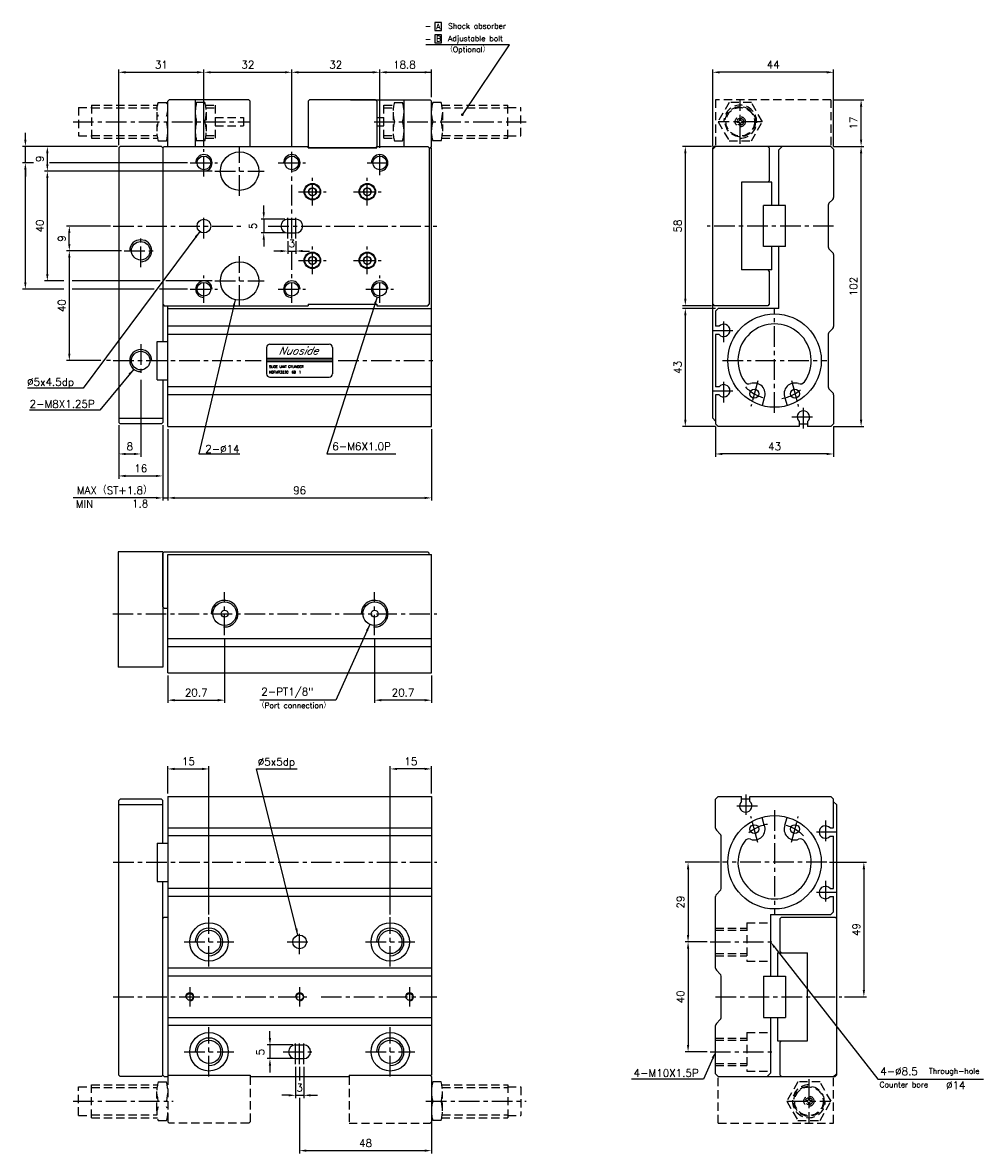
# Model space of a CAD drawing. Extents: x 26 to 583, y 7 to 418.
# Tile 2 of 2: x 233 to 583, y 7 to 418. Entities that reach past the tile are written whole.
import ezdxf
from ezdxf.enums import TextEntityAlignment as Align

# ---------------------------------------------------------------- set-up
doc = ezdxf.new("R2010")
doc.units = 0
doc.header["$LTSCALE"] = 6
doc.header["$MEASUREMENT"] = 0
doc.linetypes.add('CENTER', pattern=[2, 1.25, -0.25, 0.25, -0.25])
doc.linetypes.add('HIDDENX2', pattern=[0.75, 0.5, -0.25])
for name, color, linetype in [('CENTER', 1, 'CENTER'), ('DIM', 3, 'CONTINUOUS'), ('HIDDEN', 3, 'HIDDENX2'), ('PLINE', 2, 'CONTINUOUS')]:
    doc.layers.add(name, color=color, linetype=linetype)
doc.styles.add('AEH', font='SIMPLEX', dxfattribs={"bigfont": 'AE'})

msp = doc.modelspace()

# ---------------------------------------------------------------- linework, layer by layer
at = {"layer": 'CENTER'}
for p, q in [((494.67, 374.37), (494.67, 390.37)), ((251.74, 382.37), (315.84, 382.37)), ((361.39, 382.37), (416.74, 382.37)), ((502.67, 382.37), (486.67, 382.37)), ((299.39, 362.37), (299.39, 372.37)), ((312.39, 355.37), (312.39, 373.37)), ((331.39, 339.89), (331.39, 372.37)), ((363.39, 362.87), (363.39, 371.87)), ((294.39, 367.37), (304.39, 367.37)), ((326.39, 367.37), (336.39, 367.37)), ((358.89, 367.37), (367.89, 367.37)), ((303.39, 364.37), (321.39, 364.37)), ((338.89, 351.87), (338.89, 361.87)), ((358.89, 351.87), (358.89, 361.87)), ((333.89, 356.87), (343.89, 356.87)), ((353.89, 356.87), (363.89, 356.87)), ((299.39, 339.87), (299.39, 348.87)), ((329.89, 339.87), (329.89, 348.87)), ((332.89, 339.87), (332.89, 348.87)), ((266.39, 344.37), (314.03, 344.37)), ((322.84, 344.37), (384.24, 344.37)), ((528.67, 344.37), (482.67, 344.37)), ((276.39, 329.37), (276.39, 341.37)), ((270.39, 335.37), (282.39, 335.37)), ((331.39, 316.37), (331.39, 334.85)), ((338.89, 326.87), (338.89, 336.87)), ((358.89, 326.87), (358.89, 336.87)), ((312.39, 315.37), (312.39, 333.37)), ((333.89, 331.87), (343.89, 331.87)), ((353.89, 331.87), (363.89, 331.87)), ((299.39, 316.37), (299.39, 326.37)), ((363.39, 316.37), (363.39, 326.37)), ((294.39, 321.37), (304.39, 321.37)), ((303.39, 324.37), (321.39, 324.37)), ((326.39, 321.37), (336.39, 321.37)), ((358.39, 321.37), (368.39, 321.37)), ((507.17, 276.37), (507.17, 314.37)), ((488.67, 302.12), (488.67, 310.62)), ((484.42, 306.37), (492.92, 306.37)), ((276.39, 301.37), (276.39, 289.37)), ((266.39, 295.37), (320.24, 295.37)), ((348.24, 295.37), (384.24, 295.37)), ((488.17, 295.37), (526.17, 295.37)), ((488.67, 280.12), (488.67, 288.62)), ((484.42, 284.37), (492.92, 284.37)), ((501.04, 288.03), (498.53, 278.65)), ((513.27, 288.14), (515.81, 278.65)), ((517.67, 270.62), (517.67, 279.12)), ((513.42, 274.87), (521.92, 274.87)), ((306.94, 195.35), (306.94, 211.07)), ((361.54, 195.35), (361.54, 211.07)), ((266.19, 203.21), (384.24, 203.21)), ((496.67, 137.42), (496.67, 128.92)), ((500.92, 133.17), (492.42, 133.17)), ((501.07, 119.9), (498.53, 129.38)), ((507.17, 131.67), (507.17, 93.67)), ((513.3, 120), (515.81, 129.38)), ((525.67, 127.92), (525.67, 119.42)), ((529.92, 123.67), (521.42, 123.67)), ((266.39, 112.67), (384.24, 112.67)), ((526.17, 112.67), (488.17, 112.67)), ((525.67, 105.92), (525.67, 97.42)), ((529.92, 101.67), (521.42, 101.67)), ((301.24, 74.67), (301.24, 92.67)), ((367.24, 74.67), (367.24, 92.67)), ((334.24, 79.17), (334.24, 88.17)), ((292.24, 83.67), (310.24, 83.67)), ((329.74, 83.67), (338.74, 83.67)), ((358.24, 83.67), (376.24, 83.67)), ((483.67, 83.67), (507.67, 83.67)), ((266.39, 63.67), (337.1, 63.67)), ((342.03, 63.67), (384.24, 63.67)), ((485.67, 63.67), (531.67, 63.67)), ((301.24, 34.67), (301.24, 52.67)), ((367.24, 34.67), (367.24, 52.67)), ((332.74, 39.17), (332.74, 48.17)), ((334.24, 39.17), (334.24, 48.17)), ((335.74, 39.17), (335.74, 48.17)), ((292.24, 43.67), (310.24, 43.67)), ((328.24, 43.67), (340.24, 43.67)), ((358.24, 43.67), (376.24, 43.67)), ((483.67, 43.67), (507.67, 43.67)), ((519.67, 33.67), (519.67, 17.67)), ((251.74, 25.67), (288.24, 25.67)), ((380.24, 25.67), (416.74, 25.67)), ((511.67, 25.67), (527.67, 25.67))]:
    msp.add_line(p, q, dxfattribs=at)
at = {"layer": 'CENTER', "color": 1}
for p, q in [((294.24, 67.17), (294.24, 60.17)), ((334.24, 67.17), (334.24, 60.17)), ((374.24, 67.17), (374.24, 60.17))]:
    msp.add_line(p, q, dxfattribs=at)
at = {"layer": 'CENTER'}
for centre, start, end in [((507.17, 296.13), 224.4155, 257.5054), ((507.17, 296.13), 280.2365, 313.3185), ((507.17, 111.9), 100.2365, 133.3185), ((507.17, 111.9), 44.4155, 77.5054)]:
    msp.add_arc(centre, 14.82, start, end, dxfattribs=at)
at = {"layer": 'DIM'}
for p, q in [((383.45, 418.45), (383.45, 415.55)), ((385.95, 418.45), (383.45, 418.45)), ((385.95, 415.55), (385.95, 418.45)), ((383.45, 415.55), (385.95, 415.55)), ((385.95, 414.05), (383.45, 414.05)), ((383.45, 414.05), (383.45, 411.15)), ((385.95, 411.15), (385.95, 414.05)), ((410.71, 410.37), (380.17, 410.37)), ((383.45, 411.15), (385.95, 411.15)), ((393.49, 384.92), (410.71, 410.37)), ((268.39, 373.86), (268.39, 401.37)), ((270.89, 400.37), (296.89, 400.37)), ((299.39, 373.37), (299.39, 401.37)), ((301.89, 400.37), (328.89, 400.37)), ((331.39, 373.37), (331.39, 401.37)), ((333.89, 400.37), (360.89, 400.37)), ((363.39, 372.87), (363.39, 401.37)), ((365.89, 400.37), (382.24, 400.37)), ((382.24, 391.28), (382.24, 401.37)), ((484.67, 373.37), (484.67, 401.37)), ((526.17, 400.37), (487.17, 400.37)), ((528.67, 373.37), (528.67, 401.37)), ((528.67, 390.37), (539.67, 390.37)), ((538.67, 375.87), (538.67, 387.87)), ((234.39, 375.87), (234.39, 378.37)), ((267.89, 373.37), (233.39, 373.37)), ((234.39, 367.37), (234.39, 373.37)), ((242.39, 366.87), (242.39, 370.87)), ((484.17, 373.37), (473.67, 373.37)), ((474.67, 370.87), (474.67, 317.87)), ((528.67, 373.37), (539.67, 373.37)), ((538.67, 273.87), (538.67, 370.87)), ((237.39, 367.37), (233.39, 367.37)), ((293.39, 367.37), (243.14, 367.37)), ((234.39, 323.87), (234.39, 364.87)), ((234.39, 364.87), (234.39, 362.37)), ((302.39, 364.37), (241.39, 364.37)), ((242.39, 326.87), (242.39, 361.87)), ((321.18, 349.37), (321.18, 351.87)), ((328.89, 346.87), (320.18, 346.87)), ((321.18, 346.87), (321.18, 341.87)), ((265.39, 344.37), (249.39, 344.37)), ((250.39, 337.87), (250.39, 341.87)), ((297.89, 342.36), (255.43, 285.37)), ((328.89, 341.87), (320.18, 341.87)), ((321.18, 339.37), (321.18, 336.87)), ((329.89, 338.87), (329.89, 334.27)), ((332.89, 338.87), (332.89, 334.27)), ((269.39, 335.37), (249.39, 335.37)), ((327.39, 335.27), (324.89, 335.27)), ((329.89, 335.27), (332.89, 335.27)), ((335.39, 335.27), (337.89, 335.27)), ((250.39, 332.87), (250.39, 297.87)), ((248.42, 321.37), (233.39, 321.37)), ((248.42, 324.37), (241.39, 324.37)), ((283.49, 324.37), (251.39, 324.37)), ((281.25, 321.37), (251.39, 321.37)), ((293.39, 321.37), (283.25, 321.37)), ((302.39, 324.37), (285.49, 324.37)), ((310.78, 317.55), (297.58, 261.37)), ((362.47, 318.51), (344.1, 261.37)), ((484.17, 315.37), (473.67, 315.37)), ((485.67, 314.37), (473.67, 314.37)), ((474.67, 311.87), (474.67, 273.87)), ((261.88, 295.37), (249.39, 295.37)), ((265.39, 295.37), (263.88, 295.37)), ((273.84, 292.28), (261.52, 277.37)), ((276.39, 288.37), (276.39, 260.37)), ((255.43, 285.37), (235.16, 285.37)), ((261.52, 277.37), (235.92, 277.37)), ((268.39, 271.87), (268.39, 252.37)), ((284.39, 271.87), (284.39, 244.37)), ((286.24, 270.37), (286.24, 244.37)), ((382.24, 270.37), (382.24, 244.37)), ((485.67, 271.37), (473.67, 271.37)), ((485.67, 271.37), (485.67, 260.37)), ((528.67, 271.37), (528.67, 260.37)), ((528.67, 271.37), (539.67, 271.37)), ((270.89, 261.37), (273.89, 261.37)), ((297.58, 261.37), (312.51, 261.37)), ((344.1, 261.37), (369.28, 261.37)), ((526.17, 261.37), (488.17, 261.37)), ((270.89, 253.37), (281.89, 253.37)), ((281.89, 245.37), (251.79, 245.37)), ((284.39, 245.37), (286.24, 245.37)), ((288.74, 245.37), (379.74, 245.37)), ((359.79, 199.3), (347.44, 171.71)), ((306.94, 194.35), (306.94, 170.71)), ((361.54, 194.35), (361.54, 170.71)), ((286.24, 180.71), (286.24, 170.71)), ((382.24, 180.71), (382.24, 170.71)), ((288.74, 171.71), (304.44, 171.71)), ((347.44, 171.71), (319.71, 171.71)), ((379.74, 171.71), (364.04, 171.71)), ((286.24, 137.67), (286.24, 147.67)), ((288.74, 146.67), (298.74, 146.67)), ((301.24, 93.67), (301.24, 147.67)), ((333.63, 86.1), (318.5, 146.67)), ((367.24, 93.67), (367.24, 147.67)), ((379.74, 146.67), (369.74, 146.67)), ((382.24, 137.67), (382.24, 147.67)), ((487.17, 112.67), (474.67, 112.67)), ((527.17, 112.67), (540.67, 112.67)), ((475.67, 110.17), (475.67, 86.17)), ((539.67, 110.17), (539.67, 66.17)), ((482.67, 83.67), (474.67, 83.67)), ((475.67, 81.17), (475.67, 46.17)), ((507.21, 81.7), (544.7, 33.67)), ((532.67, 63.67), (540.67, 63.67)), ((323.44, 48.67), (323.44, 51.17)), ((331.74, 46.17), (322.44, 46.17)), ((323.44, 46.17), (323.44, 41.17)), ((482.67, 43.67), (474.67, 43.67)), ((484.67, 41.38), (481.29, 33.67)), ((331.74, 41.17), (322.44, 41.17)), ((323.44, 38.67), (323.44, 36.17)), ((332.74, 38.17), (332.74, 26.82)), ((334.24, 38.17), (334.24, 33.21)), ((335.74, 38.17), (335.74, 26.82)), ((382.24, 34.17), (382.24, 6.67)), ((481.29, 33.67), (455.06, 33.67)), ((544.7, 33.67), (583.19, 33.67)), ((330.24, 27.82), (327.74, 27.82)), ((332.74, 27.82), (335.74, 27.82)), ((334.24, 26.92), (334.24, 6.67)), ((338.24, 27.82), (340.74, 27.82)), ((336.74, 7.67), (379.74, 7.67))]:
    msp.add_line(p, q, dxfattribs=at)
at = {"layer": 'DIM', "color": 3}
msp.add_line((318.5, 146.67), (333.36, 146.67), dxfattribs=at)
at = {"layer": 'DIM', "const_width": 0.5}
msp.add_lwpolyline([(393.24, 384.92, 1), (393.74, 384.92, 1)], format="xyb", close=True, dxfattribs=at)
at = {"layer": 'DIM', "color": 2, "linetype": 'Continuous'}
for centre, radius in [((306.94, 203.21), 4.28), ((361.54, 203.21), 4.28), ((306.94, 203.21), 1.25), ((361.54, 203.21), 1.25)]:
    msp.add_circle(centre, radius, dxfattribs=at)
at = {"layer": 'DIM'}
for centre in [(306.94, 203.21), (361.54, 203.21)]:
    msp.add_arc(centre, 4.86, 265, 180, dxfattribs=at)
for points in [[(270.89, 400.78), (270.89, 399.95), (268.39, 400.37)], [(296.89, 400.78), (296.89, 399.95), (299.39, 400.37)], [(301.89, 400.78), (301.89, 399.95), (299.39, 400.37)], [(328.89, 400.78), (328.89, 399.95), (331.39, 400.37)], [(333.89, 400.78), (333.89, 399.95), (331.39, 400.37)], [(360.89, 400.78), (360.89, 399.95), (363.39, 400.37)], [(365.89, 400.78), (365.89, 399.95), (363.39, 400.37)], [(379.74, 400.78), (379.74, 399.95), (382.24, 400.37)], [(487.17, 400.78), (487.17, 399.95), (484.67, 400.37)], [(526.17, 400.78), (526.17, 399.95), (528.67, 400.37)], [(538.25, 387.87), (539.09, 387.87), (538.67, 390.37)], [(233.97, 375.87), (234.8, 375.87), (234.39, 373.37)], [(538.25, 375.87), (539.09, 375.87), (538.67, 373.37)], [(241.97, 370.87), (242.8, 370.87), (242.39, 373.37)], [(474.25, 370.87), (475.09, 370.87), (474.67, 373.37)], [(538.25, 370.87), (539.09, 370.87), (538.67, 373.37)], [(233.97, 364.87), (234.8, 364.87), (234.39, 367.37)], [(241.97, 366.87), (242.8, 366.87), (242.39, 364.37)], [(241.97, 361.87), (242.8, 361.87), (242.39, 364.37)], [(321.6, 349.37), (320.76, 349.37), (321.18, 346.87)], [(249.97, 341.87), (250.8, 341.87), (250.39, 344.37)], [(296.06, 340.61), (296.73, 340.11), (297.89, 342.36)], [(321.6, 339.37), (320.76, 339.37), (321.18, 341.87)], [(249.97, 337.87), (250.8, 337.87), (250.39, 335.37)], [(249.97, 332.87), (250.8, 332.87), (250.39, 335.37)], [(327.39, 335.69), (327.39, 334.85), (329.89, 335.27)], [(335.39, 335.69), (335.39, 334.85), (332.89, 335.27)], [(241.97, 326.87), (242.8, 326.87), (242.39, 324.37)], [(233.97, 323.87), (234.8, 323.87), (234.39, 321.37)], [(309.81, 315.21), (310.62, 315.02), (310.78, 317.55)], [(361.3, 316.26), (362.1, 316), (362.47, 318.51)], [(474.25, 317.87), (475.09, 317.87), (474.67, 315.37)], [(474.25, 311.87), (475.09, 311.87), (474.67, 314.37)], [(249.97, 297.87), (250.8, 297.87), (250.39, 295.37)], [(271.92, 290.62), (272.57, 290.09), (273.84, 292.28)], [(474.25, 273.87), (475.09, 273.87), (474.67, 271.37)], [(538.25, 273.87), (539.09, 273.87), (538.67, 271.37)], [(270.89, 261.78), (270.89, 260.95), (268.39, 261.37)], [(273.89, 261.78), (273.89, 260.95), (276.39, 261.37)], [(488.17, 261.78), (488.17, 260.95), (485.67, 261.37)], [(526.17, 261.78), (526.17, 260.95), (528.67, 261.37)], [(270.89, 253.78), (270.89, 252.95), (268.39, 253.37)], [(281.89, 253.78), (281.89, 252.95), (284.39, 253.37)], [(281.89, 245.78), (281.89, 244.95), (284.39, 245.37)], [(288.74, 245.78), (288.74, 244.95), (286.24, 245.37)], [(379.74, 245.78), (379.74, 244.95), (382.24, 245.37)], [(358.38, 197.19), (359.14, 196.85), (359.79, 199.3)], [(288.74, 172.13), (288.74, 171.29), (286.24, 171.71)], [(304.44, 172.13), (304.44, 171.29), (306.94, 171.71)], [(364.04, 172.13), (364.04, 171.29), (361.54, 171.71)], [(379.74, 172.13), (379.74, 171.29), (382.24, 171.71)], [(288.74, 147.09), (288.74, 146.25), (286.24, 146.67)], [(298.74, 147.09), (298.74, 146.25), (301.24, 146.67)], [(369.74, 147.09), (369.74, 146.25), (367.24, 146.67)], [(379.74, 147.09), (379.74, 146.25), (382.24, 146.67)], [(475.25, 110.17), (476.09, 110.17), (475.67, 112.67)], [(539.25, 110.17), (540.09, 110.17), (539.67, 112.67)], [(333.43, 88.62), (332.62, 88.42), (333.63, 86.1)], [(475.25, 86.17), (476.09, 86.17), (475.67, 83.67)], [(475.25, 81.17), (476.09, 81.17), (475.67, 83.67)], [(506.88, 81.44), (507.54, 81.96), (505.67, 83.67)], [(539.25, 66.17), (540.09, 66.17), (539.67, 63.67)], [(323.02, 48.67), (323.85, 48.67), (323.44, 46.17)], [(475.25, 46.17), (476.09, 46.17), (475.67, 43.67)], [(484.29, 41.55), (485.05, 41.21), (485.67, 43.67)], [(323.02, 38.67), (323.85, 38.67), (323.44, 41.17)], [(330.24, 28.23), (330.24, 27.4), (332.74, 27.82)], [(338.24, 28.23), (338.24, 27.4), (335.74, 27.82)], [(336.74, 8.09), (336.74, 7.25), (334.24, 7.67)], [(379.74, 8.09), (379.74, 7.25), (382.24, 7.67)]]:
    msp.add_solid(points, dxfattribs=at)
at = {"layer": 'HIDDEN'}
for p, q in [((253.74, 387.57), (253.74, 377.17)), ((253.74, 387.57), (258.44, 387.57)), ((258.44, 388.37), (282.49, 388.37)), ((258.44, 388.37), (258.44, 376.37)), ((258.44, 387.37), (282.33, 387.37)), ((282.74, 389.37), (285.74, 389.37)), ((286.24, 388.37), (285.98, 388.37)), ((286.24, 387.37), (286.14, 387.37)), ((296.24, 388.37), (296.49, 388.37)), ((296.24, 387.37), (296.33, 387.37)), ((299.74, 389.37), (296.74, 389.37)), ((299.98, 388.37), (303.54, 388.37)), ((300.14, 387.37), (303.54, 387.37)), ((303.54, 388.37), (303.54, 376.37)), ((364.94, 388.37), (368.49, 388.37)), ((364.94, 376.37), (364.94, 388.37)), ((364.94, 387.37), (368.33, 387.37)), ((368.74, 389.37), (371.74, 389.37)), ((371.98, 388.37), (372.24, 388.37)), ((372.14, 389.37), (372.24, 389.37)), ((382.24, 388.37), (382.49, 388.37)), ((385.74, 389.37), (382.74, 389.37)), ((385.98, 388.37), (410.04, 388.37)), ((386.14, 387.37), (410.04, 387.37)), ((410.04, 376.37), (410.04, 388.37)), ((410.04, 387.57), (414.74, 387.57)), ((414.74, 377.17), (414.74, 387.57)), ((485.67, 390.37), (485.67, 373.37)), ((527.67, 390.37), (485.67, 390.37)), ((527.67, 390.37), (527.67, 373.37)), ((282.24, 385.87), (282.24, 378.87)), ((300.24, 385.87), (300.24, 378.87)), ((303.54, 383.87), (313.84, 383.87)), ((313.84, 383.87), (313.84, 380.87)), ((362.39, 383.87), (364.94, 383.87)), ((368.24, 385.87), (368.24, 378.87)), ((382.24, 385.87), (382.33, 385.87)), ((386.24, 385.87), (386.24, 378.87)), ((494.52, 382.84), (494.52, 383.61)), ((494.82, 382.84), (494.82, 383.61)), ((303.54, 380.87), (313.84, 380.87)), ((362.39, 380.87), (364.94, 380.87)), ((372.14, 379.37), (372.24, 379.37)), ((493.43, 382.52), (494.2, 382.52)), ((493.43, 382.22), (494.2, 382.22)), ((494.52, 381.13), (494.52, 381.9)), ((494.82, 381.13), (494.82, 381.9)), ((495.14, 382.52), (495.91, 382.52)), ((495.14, 382.22), (495.91, 382.22)), ((253.74, 377.17), (258.44, 377.17)), ((258.44, 377.37), (282.33, 377.37)), ((258.44, 376.37), (282.49, 376.37)), ((282.74, 375.37), (285.74, 375.37)), ((286.24, 376.37), (285.98, 376.37)), ((286.24, 377.37), (286.14, 377.37)), ((296.24, 377.37), (296.33, 377.37)), ((296.24, 376.37), (296.49, 376.37)), ((299.74, 375.37), (296.74, 375.37)), ((299.98, 376.37), (303.54, 376.37)), ((300.14, 377.37), (303.54, 377.37)), ((364.94, 377.37), (368.33, 377.37)), ((364.94, 376.37), (368.49, 376.37)), ((368.74, 375.37), (371.74, 375.37)), ((371.98, 376.37), (372.24, 376.37)), ((382.24, 376.37), (382.49, 376.37)), ((382.24, 375.87), (382.33, 375.87)), ((385.74, 375.37), (382.74, 375.37)), ((385.98, 376.37), (410.04, 376.37)), ((386.14, 377.37), (410.04, 377.37)), ((410.04, 377.17), (414.74, 377.17)), ((497.07, 90.67), (505.67, 90.67)), ((485.67, 88.67), (497.07, 88.67)), ((485.67, 87.92), (497.07, 87.92)), ((485.67, 79.42), (497.07, 79.42)), ((485.67, 78.67), (497.07, 78.67)), ((497.07, 76.67), (505.67, 76.67)), ((497.07, 50.67), (505.67, 50.67)), ((485.67, 48.67), (497.07, 48.67)), ((485.67, 47.92), (497.07, 47.92)), ((485.67, 39.42), (497.07, 39.42)), ((485.67, 38.67), (497.07, 38.67)), ((486.67, 17.67), (486.67, 34.67)), ((497.07, 36.67), (505.67, 36.67)), ((528.67, 17.67), (528.67, 34.67)), ((253.74, 20.47), (253.74, 30.87)), ((253.74, 30.87), (258.44, 30.87)), ((258.44, 31.67), (282.49, 31.67)), ((258.44, 19.67), (258.44, 31.67)), ((258.44, 30.67), (282.33, 30.67)), ((282.24, 22.17), (282.24, 29.17)), ((282.74, 32.67), (285.74, 32.67)), ((286.24, 31.67), (285.98, 31.67)), ((286.24, 30.67), (286.14, 30.67)), ((382.24, 31.67), (382.49, 31.67)), ((382.24, 30.67), (382.33, 30.67)), ((385.74, 32.67), (382.74, 32.67)), ((385.98, 31.67), (410.04, 31.67)), ((386.14, 30.67), (410.04, 30.67)), ((386.24, 22.17), (386.24, 29.17)), ((410.04, 31.67), (410.04, 19.67)), ((410.04, 30.87), (414.74, 30.87)), ((414.74, 30.87), (414.74, 20.47)), ((519.2, 25.82), (518.43, 25.82)), ((519.2, 25.52), (518.43, 25.52)), ((519.52, 26.91), (519.52, 26.14)), ((519.52, 25.2), (519.52, 24.43)), ((519.82, 26.91), (519.82, 26.14)), ((519.82, 25.2), (519.82, 24.43)), ((520.91, 25.82), (520.14, 25.82)), ((520.91, 25.52), (520.14, 25.52)), ((258.44, 20.67), (282.33, 20.67)), ((286.24, 20.67), (286.14, 20.67)), ((382.24, 20.67), (382.33, 20.67)), ((386.14, 20.67), (410.04, 20.67)), ((253.74, 20.47), (258.44, 20.47)), ((258.44, 19.67), (282.49, 19.67)), ((286.24, 19.67), (285.98, 19.67)), ((382.24, 19.67), (382.49, 19.67)), ((385.74, 18.67), (382.74, 18.67)), ((385.98, 19.67), (410.04, 19.67)), ((410.04, 20.47), (414.74, 20.47)), ((486.67, 17.67), (528.67, 17.67))]:
    msp.add_line(p, q, dxfattribs=at)
at = {"layer": 'HIDDEN', "color": 3}
for p, q in [((497.07, 90.67), (497.07, 76.67)), ((497.07, 50.67), (497.07, 36.67)), ((286.24, 34.67), (286.24, 18.17)), ((316.24, 34.67), (316.24, 18.17)), ((352.24, 34.67), (352.24, 17.67)), ((382.24, 34.67), (381.74, 35.17)), ((382.24, 34.67), (382.24, 18.17)), ((282.74, 18.67), (285.74, 18.67)), ((286.24, 18.17), (286.74, 17.67)), ((315.74, 17.67), (286.74, 17.67)), ((316.24, 18.17), (315.74, 17.67)), ((352.24, 17.67), (381.74, 17.67)), ((382.24, 18.17), (381.74, 17.67))]:
    msp.add_line(p, q, dxfattribs=at)
at = {"layer": 'HIDDEN'}
for points in [[(490.63, 389.37), (486.59, 382.37), (490.63, 375.37), (498.71, 375.37), (502.75, 382.37), (498.71, 389.37)], [(523.71, 18.67), (527.75, 25.67), (523.71, 32.67), (515.63, 32.67), (511.59, 25.67), (515.63, 18.67)]]:
    msp.add_lwpolyline(points, close=True, dxfattribs=at)
for centre, radius in [((494.67, 382.37), 5.5), ((494.67, 382.37), 5.2), ((494.67, 382.37), 1.85), ((494.67, 382.37), 1.25), ((519.67, 25.67), 5.5), ((519.67, 25.67), 5.2), ((519.67, 25.67), 1.85), ((519.67, 25.67), 1.25)]:
    msp.add_circle(centre, radius, dxfattribs=at)
for centre, radius, start, end in [((288.74, 386.87), 6.5, 157.3801, 202.6199), ((279.74, 386.87), 6.5, 337.3801, 22.6199), ((308.74, 385.87), 12.5, 163.7398, 196.2602), ((287.74, 385.87), 12.5, 343.7398, 16.2602), ((380.74, 385.87), 12.5, 163.7398, 196.2602), ((359.74, 385.87), 12.5, 343.7398, 16.2602), ((394.74, 385.87), 12.5, 163.7398, 196.2602), ((373.74, 385.87), 12.5, 343.7398, 16.2602), ((294.74, 378.87), 12.5, 163.7398, 196.2602), ((273.74, 378.87), 12.5, 343.7398, 16.2602), ((308.74, 378.87), 12.5, 163.7398, 196.2602), ((287.74, 378.87), 12.5, 343.7398, 16.2602), ((380.74, 378.87), 12.5, 163.7398, 196.2602), ((359.74, 378.87), 12.5, 343.7398, 16.2602), ((394.74, 378.87), 12.5, 163.7398, 196.2602), ((373.74, 378.87), 12.5, 343.7398, 16.2602), ((494.67, 382.37), 0.496, 107.6204, 162.3796), ((494.67, 382.37), 0.496, 197.6204, 252.3796), ((494.67, 382.37), 0.496, 17.6204, 72.3796), ((494.67, 382.37), 0.496, 287.6204, 342.3796), ((294.74, 29.17), 12.5, 163.7398, 196.2602), ((273.74, 29.17), 12.5, 343.7398, 16.2602), ((394.74, 29.17), 12.5, 163.7398, 196.2602), ((373.74, 29.17), 12.5, 343.7398, 16.2602), ((394.74, 22.17), 12.5, 163.7398, 196.2602), ((373.74, 22.17), 12.5, 343.7398, 16.2602), ((519.67, 25.67), 0.496, 107.6204, 162.3796), ((519.67, 25.67), 0.496, 197.6204, 252.3796), ((519.67, 25.67), 0.496, 17.6204, 72.3796), ((519.67, 25.67), 0.496, 287.6204, 342.3796)]:
    msp.add_arc(centre, radius, start, end, dxfattribs=at)
at = {"layer": 'HIDDEN', "color": 3}
for centre, radius, start, end in [((494.67, 382.37), 6, 270, 180), ((519.67, 25.67), 6, 90, 0), ((288.74, 21.17), 6.5, 157.3801, 202.6199), ((279.74, 21.17), 6.5, 337.3801, 22.6199)]:
    msp.add_arc(centre, radius, start, end, dxfattribs=at)
at = {"layer": 'PLINE', "color": 2}
for p, q in [((286.24, 389.87), (286.74, 390.37)), ((286.24, 373.37), (286.24, 389.87)), ((315.74, 390.37), (286.74, 390.37)), ((296.24, 390.37), (296.24, 373.37)), ((316.24, 389.87), (315.74, 390.37)), ((316.24, 373.37), (316.24, 389.87)), ((337.39, 389.87), (337.89, 390.37)), ((337.39, 389.87), (337.39, 373.37)), ((361.89, 390.37), (337.89, 390.37)), ((352.74, 390.37), (381.74, 390.37)), ((362.39, 389.87), (361.89, 390.37)), ((362.39, 389.87), (362.39, 373.37)), ((372.24, 390.37), (372.24, 373.37)), ((382.24, 389.87), (381.74, 390.37)), ((382.24, 373.37), (382.24, 389.87)), ((268.39, 372.87), (268.89, 373.37)), ((268.39, 372.87), (268.39, 272.87)), ((283.89, 373.37), (268.89, 373.37)), ((283.89, 373.37), (284.39, 372.87)), ((284.89, 373.37), (284.39, 372.87)), ((284.39, 372.87), (284.39, 302.37)), ((284.39, 372.87), (284.39, 315.87)), ((284.89, 373.37), (337.39, 373.37)), ((316.24, 373.37), (337.39, 373.37)), ((337.39, 372.87), (337.39, 373.37)), ((337.39, 373.37), (337.89, 372.87)), ((337.39, 372.87), (362.39, 372.87)), ((361.89, 372.87), (337.89, 372.87)), ((361.89, 372.87), (362.39, 373.37)), ((362.39, 373.37), (380.89, 373.37)), ((362.39, 372.87), (362.39, 373.37)), ((380.89, 373.37), (381.39, 372.87)), ((381.39, 372.87), (381.39, 315.87)), ((381.39, 372.87), (382.24, 372.87)), ((382.24, 373.37), (381.74, 372.87)), ((382.24, 271.37), (382.24, 372.87)), ((485.67, 373.37), (484.67, 372.37)), ((484.67, 372.87), (485.17, 373.37)), ((484.67, 315.87), (484.67, 372.87)), ((484.67, 274.37), (484.67, 372.37)), ((527.67, 373.37), (485.17, 373.37)), ((504.67, 373.37), (505.17, 372.87)), ((505.17, 372.87), (505.17, 360.87)), ((508.67, 372.17), (509.87, 373.37)), ((508.67, 351.87), (508.67, 372.17)), ((528.67, 372.37), (527.67, 373.37)), ((528.67, 372.37), (528.67, 354.78)), ((506.17, 360.37), (495.17, 360.37)), ((495.17, 360.37), (495.17, 328.37)), ((505.17, 360.87), (504.67, 360.37)), ((506.17, 351.87), (506.17, 360.37)), ((503.17, 336.87), (503.17, 351.87)), ((511.17, 351.87), (503.17, 351.87)), ((511.17, 336.87), (511.17, 351.87)), ((526.67, 351.95), (526.67, 336.78)), ((526.96, 352.66), (528.38, 354.07)), ((329.89, 346.87), (332.89, 346.87)), ((329.89, 341.87), (332.89, 341.87)), ((511.17, 336.87), (503.17, 336.87)), ((506.17, 328.37), (506.17, 336.87)), ((508.67, 314.37), (508.67, 336.87)), ((528.38, 334.66), (526.96, 336.07)), ((528.67, 333.95), (528.67, 307.78)), ((506.17, 328.37), (495.17, 328.37)), ((504.67, 328.37), (505.17, 327.87)), ((505.17, 327.87), (505.17, 315.87)), ((284.39, 315.87), (284.89, 315.37)), ((284.89, 315.37), (337.39, 315.37)), ((286.24, 271.37), (286.24, 315.37)), ((286.24, 314.37), (382.24, 314.37)), ((337.39, 315.87), (362.39, 315.87)), ((337.39, 315.87), (337.39, 315.37)), ((362.39, 315.87), (362.39, 315.37)), ((362.39, 315.37), (380.89, 315.37)), ((380.89, 315.37), (381.39, 315.87)), ((484.67, 315.87), (485.17, 315.37)), ((504.67, 315.37), (485.17, 315.37)), ((485.67, 313.37), (486.67, 314.37)), ((485.67, 313.37), (485.67, 307.87)), ((508.67, 314.37), (486.67, 314.37)), ((505.17, 315.87), (504.67, 315.37)), ((382.24, 307.87), (286.24, 307.87)), ((382.24, 304.87), (286.24, 304.87)), ((486.99, 307.87), (485.67, 307.87)), ((485.67, 304.87), (485.67, 285.87)), ((486.99, 304.87), (485.67, 304.87)), ((526.67, 304.95), (526.67, 285.78)), ((528.38, 307.07), (526.96, 305.66)), ((282.39, 288.37), (282.39, 302.37)), ((282.39, 302.37), (286.24, 302.37)), ((282.39, 288.37), (286.24, 288.37)), ((284.39, 288.38), (284.39, 272.87)), ((382.24, 285.87), (286.24, 285.87)), ((486.99, 285.87), (485.67, 285.87)), ((526.96, 285.07), (528.38, 283.66)), ((382.24, 282.87), (286.24, 282.87)), ((485.67, 282.87), (485.67, 272.37)), ((486.99, 282.87), (485.67, 282.87)), ((528.67, 282.95), (528.67, 272.37)), ((268.39, 274.37), (284.39, 274.37)), ((268.39, 272.87), (268.89, 272.37)), ((283.89, 272.37), (268.89, 272.37)), ((283.89, 272.37), (284.39, 272.87)), ((485.67, 273.37), (484.67, 274.37)), ((485.67, 272.37), (486.67, 271.37)), ((516.17, 273.19), (516.17, 271.37)), ((516.17, 272.37), (519.17, 272.37)), ((519.17, 273.19), (519.17, 271.37)), ((527.67, 271.37), (528.67, 272.37)), ((286.24, 271.37), (382.24, 271.37)), ((516.17, 271.37), (486.67, 271.37)), ((527.67, 271.37), (519.17, 271.37)), ((268.19, 225.71), (268.19, 183.71)), ((284.39, 225.71), (268.19, 225.71)), ((284.39, 225.71), (284.39, 183.71)), ((284.39, 225.21), (284.89, 225.71)), ((284.39, 205.71), (284.39, 225.21)), ((284.89, 225.71), (380.89, 225.71)), ((286.24, 224.71), (382.24, 224.71)), ((286.24, 181.71), (286.24, 224.71)), ((381.39, 225.21), (380.89, 225.71)), ((381.39, 224.71), (381.39, 225.21)), ((382.24, 181.71), (382.24, 224.71)), ((284.39, 205.71), (284.89, 205.21)), ((284.89, 205.21), (286.24, 205.21)), ((286.24, 194.21), (382.24, 194.21)), ((286.24, 191.21), (382.24, 191.21)), ((284.39, 183.71), (268.19, 183.71)), ((286.24, 181.71), (382.24, 181.71)), ((286.24, 136.67), (382.24, 136.67)), ((286.24, 136.67), (286.24, 34.67)), ((382.24, 136.67), (382.24, 35.17)), ((486.67, 136.67), (485.67, 135.67)), ((486.67, 136.67), (495.17, 136.67)), ((495.17, 134.85), (495.17, 136.67)), ((498.17, 136.67), (527.67, 136.67)), ((498.17, 134.85), (498.17, 136.67)), ((528.67, 135.67), (527.67, 136.67)), ((268.39, 135.18), (268.89, 135.68)), ((268.39, 35.18), (268.39, 135.18)), ((268.39, 133.68), (284.39, 133.68)), ((283.89, 135.68), (268.89, 135.68)), ((283.89, 135.68), (284.39, 135.18)), ((284.39, 119.67), (284.39, 135.18)), ((485.67, 125.08), (485.67, 135.67)), ((498.17, 135.67), (495.17, 135.67)), ((528.67, 125.17), (528.67, 135.67)), ((528.67, 134.67), (529.67, 133.67)), ((529.67, 133.67), (529.67, 35.67)), ((487.38, 122.96), (485.96, 124.38)), ((527.35, 125.17), (528.67, 125.17)), ((282.39, 119.67), (282.39, 105.67)), ((282.39, 119.67), (286.24, 119.67)), ((487.67, 103.08), (487.67, 122.26)), ((527.35, 122.17), (528.67, 122.17)), ((528.67, 103.17), (528.67, 122.17)), ((282.39, 105.67), (286.24, 105.67)), ((284.39, 35.18), (284.39, 105.67)), ((527.35, 103.17), (528.67, 103.17)), ((485.67, 74.08), (485.67, 100.26)), ((485.96, 100.96), (487.38, 102.38)), ((527.35, 100.17), (528.67, 100.17)), ((528.67, 94.67), (528.67, 100.17)), ((284.39, 92.17), (284.89, 92.67)), ((284.39, 35.17), (284.39, 92.17)), ((284.89, 92.67), (286.24, 92.67)), ((505.67, 93.67), (505.67, 71.17)), ((505.67, 93.67), (527.67, 93.67)), ((509.17, 92.17), (509.67, 92.67)), ((509.17, 80.17), (509.17, 92.17)), ((509.67, 92.67), (529.17, 92.67)), ((528.67, 94.67), (527.67, 93.67)), ((529.67, 92.17), (529.17, 92.67)), ((529.67, 92.17), (529.67, 35.17)), ((508.17, 79.67), (519.17, 79.67)), ((508.17, 79.67), (508.17, 71.17)), ((509.67, 79.67), (509.17, 80.17)), ((519.17, 47.67), (519.17, 79.67)), ((485.96, 73.38), (487.38, 71.96)), ((487.67, 56.08), (487.67, 71.26)), ((503.17, 71.17), (503.17, 56.17)), ((503.17, 71.17), (511.17, 71.17)), ((511.17, 71.17), (511.17, 56.17)), ((487.38, 55.38), (485.96, 53.96)), ((503.17, 56.17), (511.17, 56.17)), ((505.67, 56.17), (505.67, 35.87)), ((508.17, 56.17), (508.17, 47.67)), ((485.67, 35.67), (485.67, 53.26)), ((508.17, 47.67), (519.17, 47.67)), ((509.17, 47.17), (509.67, 47.67)), ((509.17, 35.17), (509.17, 47.17)), ((268.39, 35.18), (268.89, 34.68)), ((283.89, 34.68), (268.89, 34.68)), ((283.89, 34.68), (284.39, 35.18)), ((284.89, 34.67), (284.39, 35.17)), ((286.24, 35.17), (316.24, 35.17)), ((316.24, 35.17), (316.24, 34.67)), ((316.24, 34.67), (352.24, 34.67)), ((316.24, 34.67), (337.39, 34.67)), ((352.24, 35.17), (382.24, 35.17)), ((352.24, 35.17), (352.24, 34.67)), ((485.67, 35.67), (486.67, 34.67)), ((486.67, 34.67), (529.17, 34.67)), ((505.67, 35.87), (504.47, 34.67)), ((509.67, 34.67), (509.17, 35.17)), ((528.67, 34.67), (529.67, 35.67)), ((529.67, 35.17), (529.17, 34.67))]:
    msp.add_line(p, q, dxfattribs=at)
at = {"layer": 'PLINE', "color": 3}
for p, q in [((323.44, 301.37), (345.04, 301.37)), ((322.24, 300.17), (322.24, 290.57)), ((346.24, 300.17), (346.24, 290.57)), ((322.24, 296.24), (346.24, 296.24)), ((322.24, 295.64), (346.24, 295.64)), ((322.24, 295.04), (346.24, 295.04)), ((323.44, 289.37), (345.04, 289.37))]:
    msp.add_line(p, q, dxfattribs=at)
at = {"layer": 'PLINE'}
for p, q in [((503.41, 281.8), (502.6, 278.99)), ((510.93, 281.8), (511.74, 278.99)), ((503.41, 126.24), (502.6, 129.04)), ((510.93, 126.24), (511.74, 129.04)), ((382.24, 125.08), (286.24, 125.08)), ((382.24, 122.26), (286.24, 122.26)), ((382.24, 103.08), (286.24, 103.08)), ((382.24, 100.26), (286.24, 100.26)), ((382.24, 74.08), (286.24, 74.08)), ((382.24, 71.26), (286.24, 71.26)), ((382.24, 56.08), (286.24, 56.08)), ((382.24, 53.26), (286.24, 53.26)), ((332.74, 46.17), (335.74, 46.17)), ((332.74, 41.17), (335.74, 41.17)), ((284.89, 34.67), (286.24, 34.67))]:
    msp.add_line(p, q, dxfattribs=at)
for points in [[(340.14, 357.59), (338.89, 358.31), (337.64, 357.59), (337.64, 356.15), (338.89, 355.42), (340.14, 356.15)], [(360.14, 357.59), (358.89, 358.31), (357.64, 357.59), (357.64, 356.15), (358.89, 355.42), (360.14, 356.15)], [(340.14, 332.59), (338.89, 333.31), (337.64, 332.59), (337.64, 331.15), (338.89, 330.42), (340.14, 331.15)], [(360.14, 332.59), (358.89, 333.31), (357.64, 332.59), (357.64, 331.15), (358.89, 330.42), (360.14, 331.15)]]:
    msp.add_lwpolyline(points, close=True, dxfattribs=at)
at = {"layer": 'PLINE', "color": 2}
for centre, radius in [((312.39, 364.37), 7), ((299.39, 367.37), 2.5), ((331.39, 367.37), 2.5), ((363.39, 367.37), 2.5), ((338.89, 356.87), 3), ((358.89, 356.87), 3), ((299.39, 344.37), 2.5), ((338.89, 331.87), 3), ((358.89, 331.87), 3), ((312.39, 324.37), 7), ((299.39, 321.37), 2.5), ((331.39, 321.37), 2.5), ((363.39, 321.37), 2.5)]:
    msp.add_circle(centre, radius, dxfattribs=at)
at = {"layer": 'PLINE', "color": 3}
for centre, radius in [((338.89, 356.87), 2.75), ((338.89, 356.87), 1.44), ((358.89, 356.87), 2.75), ((358.89, 356.87), 1.44), ((338.89, 331.87), 2.75), ((358.89, 331.87), 2.75), ((338.89, 331.87), 1.44), ((358.89, 331.87), 1.44)]:
    msp.add_circle(centre, radius, dxfattribs=at)
at = {"layer": 'PLINE'}
for centre, radius in [((276.39, 335.37), 3.38), ((507.17, 295.37), 17), ((276.39, 295.37), 3.38), ((499.77, 283.29), 1.63), ((514.57, 283.29), 1.63), ((507.17, 112.67), 17), ((499.77, 124.74), 1.63), ((514.57, 124.74), 1.63), ((301.24, 83.67), 7), ((367.24, 83.67), 7), ((301.24, 83.67), 4.25), ((367.24, 83.67), 4.25), ((334.24, 83.67), 2.5), ((294.24, 63.67), 1.25), ((334.24, 63.67), 1.25), ((374.24, 63.67), 1.25), ((301.24, 43.67), 7), ((367.24, 43.67), 7), ((301.24, 43.67), 4.25), ((367.24, 43.67), 4.25)]:
    msp.add_circle(centre, radius, dxfattribs=at)
at = {"layer": 'PLINE', "color": 3}
for centre, radius, start, end in [((299.39, 367.37), 3, 270, 180), ((331.39, 367.37), 3, 270, 180), ((363.39, 367.37), 3, 270, 180), ((276.39, 335.37), 4, 270, 180), ((299.39, 321.37), 3, 0, 270), ((331.39, 321.37), 3, 0, 270), ((363.39, 321.37), 3, 0, 270), ((323.44, 300.17), 1.2, 90, 180), ((345.04, 300.17), 1.2, 360, 90), ((276.39, 295.37), 4, 0, 270), ((323.44, 290.57), 1.2, 180, 270), ((345.04, 290.57), 1.2, 270, 360), ((301.24, 83.67), 5, 270, 180), ((367.24, 83.67), 5, 270, 180), ((294.24, 63.67), 1.5, 270, 180), ((334.24, 63.67), 1.5, 270, 180), ((374.24, 63.67), 1.5, 270, 180), ((301.24, 43.67), 5, 270, 180), ((367.24, 43.67), 5, 270, 180)]:
    msp.add_arc(centre, radius, start, end, dxfattribs=at)
at = {"layer": 'PLINE', "color": 2}
for centre, radius, start, end in [((527.67, 354.78), 1, 315, 0), ((527.67, 351.95), 1, 135, 180), ((329.89, 344.37), 2.5, 90, 270), ((332.89, 344.37), 2.5, 270, 90), ((527.67, 336.78), 1, 180, 225), ((527.67, 333.95), 1, 0, 45), ((488.67, 306.37), 2.25, 221.8103, 138.1897), ((527.67, 304.95), 1, 135, 180), ((527.67, 307.78), 1, 315, 0), ((488.67, 284.37), 2.25, 221.8103, 138.1897), ((527.67, 285.78), 1, 180, 225), ((527.67, 282.95), 1, 0, 45), ((517.67, 274.87), 2.25, 311.8103, 228.1897), ((496.67, 133.17), 2.25, 131.8103, 48.1897), ((486.67, 125.08), 1, 180, 225), ((525.67, 123.67), 2.25, 41.8103, 318.1897), ((486.67, 122.26), 1, 0, 45), ((486.67, 103.08), 1, 315, 0), ((525.67, 101.67), 2.25, 41.8103, 318.1897), ((486.67, 100.26), 1, 135, 180), ((486.67, 74.08), 1, 180, 225), ((486.67, 71.26), 1, 0, 45), ((486.67, 53.26), 1, 135, 180), ((486.67, 56.08), 1, 315, 0)]:
    msp.add_arc(centre, radius, start, end, dxfattribs=at)
at = {"layer": 'PLINE'}
for centre, radius, start, end in [((507.17, 295.37), 13.34, 324.6792, 215.3208), ((497.8, 288.73), 1.85, 215.3208, 289.9505), ((499.77, 283.29), 3.93, 337.6642, 109.9505), ((514.57, 283.29), 3.93, 70.0495, 202.3358), ((516.54, 288.73), 1.85, 250.0495, 324.6792), ((499.77, 124.74), 3.93, 250.0495, 22.3358), ((514.57, 124.74), 3.93, 157.6642, 289.9505), ((507.17, 112.67), 13.34, 144.6792, 35.3208), ((497.8, 119.31), 1.85, 70.0495, 144.6792), ((516.54, 119.31), 1.85, 35.3208, 109.9505), ((332.74, 43.67), 2.5, 90, 270), ((335.74, 43.67), 2.5, 270, 90)]:
    msp.add_arc(centre, radius, start, end, dxfattribs=at)

# ---------------------------------------------------------------- texts
at = {"layer": 'DIM', "style": 'AEH'}
for s, height, p in [('- ', 2, (379.87, 416.23)), ('A', 2, (383.96, 416.02)), ('Shock absorber', 2, (388.29, 416.23)), ('- ', 2, (379.87, 411.49)), ('B', 2, (383.96, 411.62)), ('Adjustable bolt', 2, (388.29, 411.67)), ('（Optional）', 2, (387.46, 407.69)), ('%%C5x4.5dp', 2.75, (235.02, 286.22)), ('2-M8X1.25P', 2.75, (235.95, 278.2)), ('2-%%C14', 2.75, (299.89, 261.82)), ('6-M6X1.0P', 2.75, (346.16, 262.75)), ('2-PT1/8"', 2.75, (320.29, 173.42)), ('（Port connection）', 2, (318.86, 168.79)), ('%%C5x5dp', 2.75, (319.03, 147.87)), ('4-M10X1.5P', 2.75, (455.84, 34.55)), ('4-%%C8.5', 2.75, (545.64, 35.17)), ('Through-hole', 2, (563.4, 35.67)), ('%%C14', 2.75, (569.59, 30.1)), ('Counter bore', 2, (545.41, 30.71))]:
    msp.add_text(s, height=height, dxfattribs=at).set_placement(p)
for s, p in [('31', (283.89, 403.12)), ('32', (315.39, 403.12)), ('32', (347.39, 403.12)), ('18.8', (372.39, 403.12)), ('44', (506.67, 403.12)), ('3', (331.39, 338.02)), ('8', (272.39, 264.12)), ('43', (507.17, 264.12)), ('16', (276.39, 256.12)), ('MAX（ST+1.8）', (266.95, 248.12)), ('96', (334.24, 248.12)), ('MIN', (255.92, 243.13)), ('1.8', (276.18, 243.3)), ('20.7', (296.59, 174.46)), ('20.7', (371.89, 174.46)), ('15', (293.74, 149.42)), ('15', (374.74, 149.42)), ('3', (334.24, 30.57)), ('48', (358.24, 10.42))]:
    msp.add_text(s, height=2.75, dxfattribs=at).set_placement(p, align=Align.MIDDLE_CENTER)
for s, p in [('17', (535.92, 381.87)), ('9', (239.64, 368.87)), ('40', (239.64, 344.37)), ('58', (471.92, 344.37)), ('5', (317.23, 344.37)), ('9', (247.64, 339.87)), ('102', (535.92, 322.37)), ('40', (247.64, 315.37)), ('43', (471.92, 292.87)), ('29', (472.92, 98.17)), ('49', (536.92, 88.17)), ('40', (472.92, 63.67)), ('5', (319.97, 43.54))]:
    msp.add_text(s, height=2.75, rotation=90, dxfattribs=at).set_placement(p, align=Align.MIDDLE_CENTER)
at = {"layer": 'DIM', "insert": (326.54, 300.37), "char_height": 2.75, "width": 29.7645, "attachment_point": 1, "style": 'AEH'}
msp.add_mtext('{\\Fsimplex,ae|c134;\\Q25;\\C0;Nuoside}', dxfattribs=at)
at = {"layer": 'PLINE', "color": 3, "style": 'AEH'}
for s, p in [('SLIDE UNIT CYLINDER ', (323.11, 292.74)), ('NDFMR3230  68  1', (323.11, 290.73))]:
    msp.add_text(s, height=0.88, dxfattribs=at).set_placement(p)

doc.saveas('drawing.dxf')
